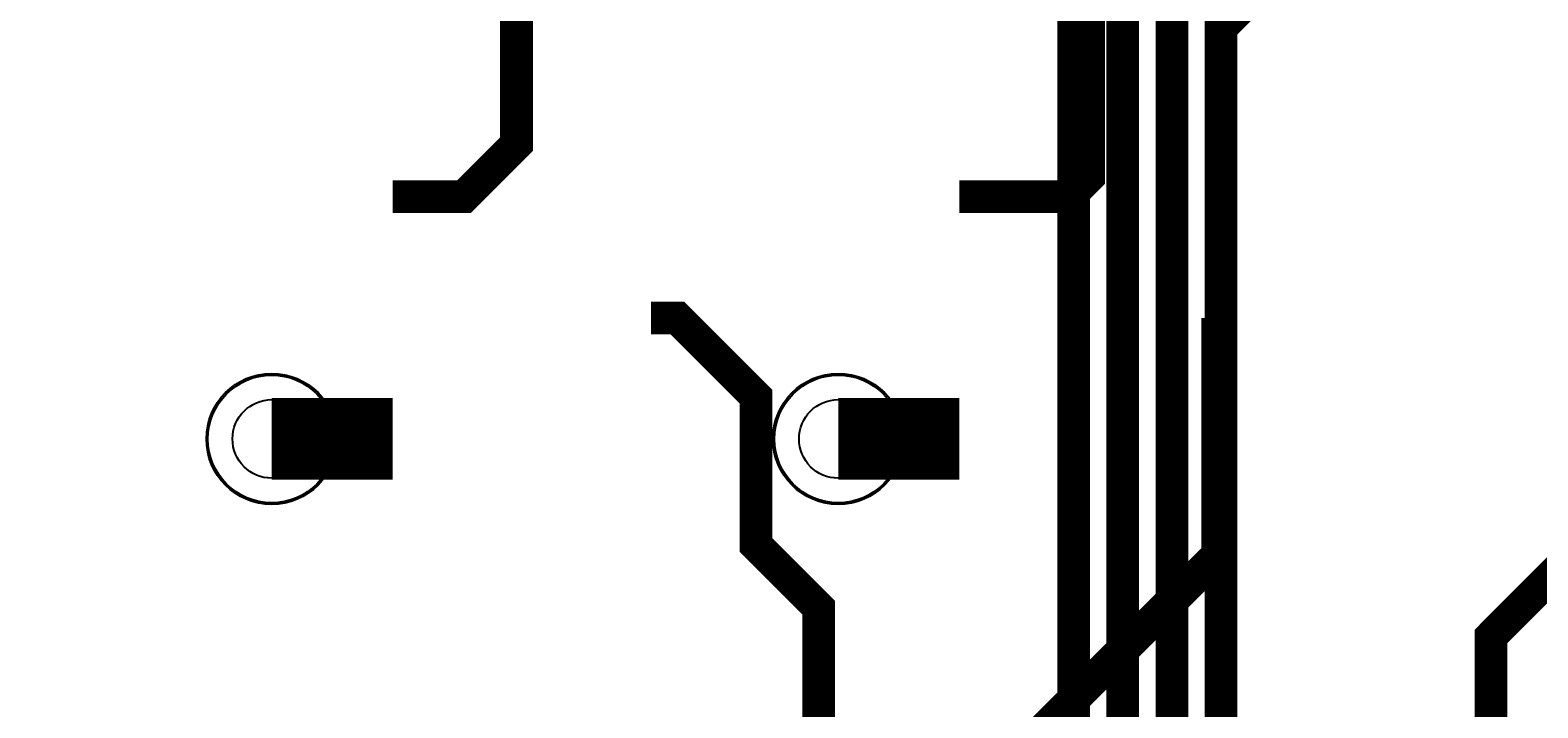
# Model space of a CAD drawing. Extents: x 0 to 3292, y 0 to 2151.
# Tile 45 of 50: x 2558 to 3019, y 1200 to 1407. Entities that reach past the tile are written whole.
import ezdxf

# ---------------------------------------------------------------- set-up
doc = ezdxf.new("R2010")
doc.units = 0
doc.layers.add('ETCH_BOTTOM', color=1, linetype='CONTINUOUS')
doc.layers.add('ETCH_TOP', color=4, linetype='CONTINUOUS')

# ---------------------------------------------------------------- blocks, each defined once
blk = doc.blocks.new('VIA_C10H24')
at = {"layer": 'ETCH_BOTTOM'}
for radius in [19.5, 19.5, 12]:
    blk.add_circle((0, 0), radius, dxfattribs=at)
at = {"layer": 'ETCH_TOP'}
for radius in [19.5, 19.5, 12]:
    blk.add_circle((0, 0), radius, dxfattribs=at)
blk = doc.blocks.new('FIGURE_CIRCLE')
blk.add_circle((0, 0), 0.5)

msp = doc.modelspace()

# ---------------------------------------------------------------- linework, layer by layer
at = {"layer": 'ETCH_BOTTOM', "const_width": 10}
for points in [[(3051.18, 1716.54), (3088.68, 1679.04), (3088.68, 1543.52), (3066.72, 1521.56), (3036.37, 1521.56), (2922.4, 1407.59), (2922.4, 733.87), (2542, 353.47), (2542, 329.99), (2391.34, 179.33), (2391.34, 35.01)], [(2972.81, 1638.06), (3009.94, 1600.93), (3009.94, 1543.52), (2892.4, 1425.98), (2892.4, 746.31), (2525.09, 379), (2371.49, 379), (2341.34, 348.85), (2341.34, 339.01)], [(3051.18, 1559.06), (2907.4, 1415.28), (2907.4, 740.09), (2527, 359.69), (2527, 336.21), (2291.34, 100.55), (2291.34, 35.01)], [(2972.44, 1559.06), (2877.4, 1464.02), (2877.4, 752.53), (2520.87, 396), (2338.49, 396), (2291.34, 348.85), (2291.34, 339.01)]]:
    msp.add_lwpolyline(points, dxfattribs=at)
at = {"layer": 'ETCH_TOP'}
for points, const_width in [([(2707, 1445), (2707, 1372), (2690.9, 1355.9), (2669.16, 1355.9)], 10), ([(2882, 1445), (2882, 1362), (2875.9, 1355.9), (2842.39, 1355.9)], 10), ([(2921.39, 1318.9), (2921.39, 1246.39), (2835, 1160), (2835, 1062.91), (2779.77, 1007.68), (2733.77, 1007.68)], 10), ([(2748.16, 1318.9), (2756.16, 1318.9), (2780.24, 1294.82), (2780.24, 1249.46), (2799.4, 1230.3), (2799.4, 1127.31), (2779.77, 1107.68), (2733.77, 1107.68)], 10), ([(2669.16, 1281.9), (2632.16, 1281.9)], 25), ([(2842.39, 1281.9), (2805.39, 1281.9)], 25), ([(2919.77, 1157.68), (2967.68, 1157.68), (3005, 1195), (3005, 1221.54), (3051.18, 1267.72)], 10)]:
    msp.add_lwpolyline(points, dxfattribs=dict(at, const_width=const_width))

# ---------------------------------------------------------------- block references
for p in [(2632.16, 1281.9), (2805.39, 1281.9)]:
    msp.add_blockref('VIA_C10H24', p, dxfattribs=at)
at = {"layer": 'MANUFACTURING_NCDRILL_FIGURE', "xscale": 40, "yscale": 40}
for p in [(2632.16, 1281.9), (2805.39, 1281.9)]:
    msp.add_blockref('FIGURE_CIRCLE', p, dxfattribs=at)

doc.saveas('drawing.dxf')
